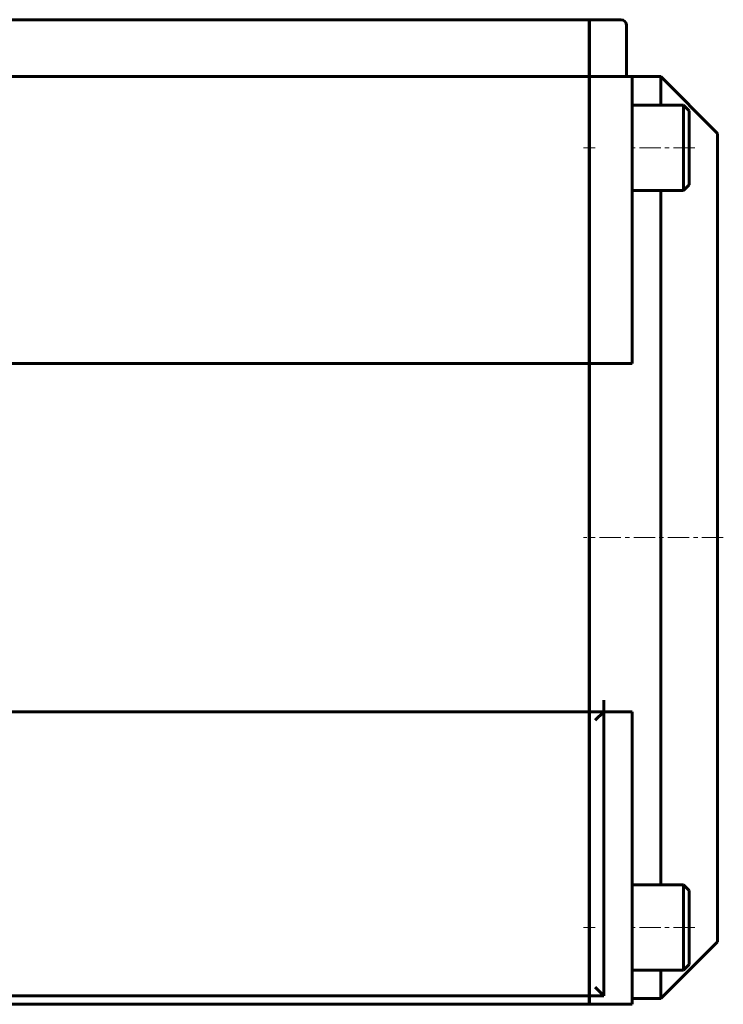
# Model space of a CAD drawing. Header units: millimetres. Extents: x -382 to 849, y -192 to 192.
# Tile 7 of 14: x 135 to 382, y -186 to 160. Entities that reach past the tile are written whole.
import ezdxf

# ---------------------------------------------------------------- set-up
doc = ezdxf.new("R2010")
doc.units = ezdxf.units.MM
doc.linetypes.add('K5LT_AXLED', pattern=[12, 7.5, -1.5, 1.5, -1.5])
doc.linetypes.add('K5LT_BASIC', pattern=[0])
doc.layers.add('Системный слой (1)', color=7, linetype='Continuous', true_color=0x6c6c6c)

# ---------------------------------------------------------------- blocks, each defined once
blk = doc.blocks.new('U6')
at = {"layer": 'Системный слой (1)', "color": 150, "linetype": 'K5LT_BASIC', "lineweight": 60, "true_color": 0x0080ff}
for p, q in [((360, 130), (360, 140)), ((360, -22), (360, 100)), ((360, -144), (360, -22)), ((360, -184), (360, -174))]:
    blk.add_line(p, q, dxfattribs=at)
blk = doc.blocks.new('U23')
at = {"layer": 'Системный слой (1)', "color": 150, "linetype": 'K5LT_BASIC', "lineweight": 60, "true_color": 0x0080ff}
for p, q in [((380, -22), (380, 120)), ((380, -164), (380, -22))]:
    blk.add_line(p, q, dxfattribs=at)

msp = doc.modelspace()

# ---------------------------------------------------------------- linework, layer by layer
at = {"layer": 'Системный слой (1)', "color": 150, "linetype": 'K5LT_BASIC', "lineweight": 60, "true_color": 0x0080ff}
for p, q in [((334.9, 160), (-334.9, 160)), ((334.9, 160), (334.9, 158)), ((346, 160), (335, 160)), ((335, 160), (335, 158)), ((334.9, 158), (334.9, 142)), ((335, 158), (335, 142)), ((348, 142), (348, 158)), ((334.9, 142), (334.9, 140)), ((335, 142), (335, 140)), ((348, 142), (348, 140)), ((334.9, 140), (-334.9, 140)), ((334.9, 140), (334.9, 138)), ((335, 140), (335, 138)), ((350, 140), (335, 140)), ((350, 140), (350, 138)), ((360, 140), (350, 140)), ((360, 140), (380, 120)), ((334.9, 138), (334.9, 39.19)), ((335, 138), (335, 39.19)), ((350, 39.19), (350, 138)), ((368, 130), (350, 130)), ((368, 130), (370, 128)), ((368, 100), (368, 130)), ((334.9, 125), (335, 125)), ((370, 102), (370, 128)), ((334.9, 105), (335, 105)), ((368, 100), (370, 102)), ((368, 100), (350, 100)), ((334.9, 94), (335, 94)), ((334.9, 39.19), (-334.9, 39.19)), ((334.9, -79.13), (334.9, 39.19)), ((335, -22), (335, 39.19)), ((350, 39.19), (335, 39.19)), ((335, -79.13), (335, -22)), ((334.9, -83.19), (334.9, -79.13)), ((335, -83.19), (335, -79.13)), ((340, -83.19), (340, -79.13)), ((334.9, -83.19), (-334.9, -83.19)), ((334.9, -83.19), (334.9, -86.19)), ((334.9, -86.19), (334.9, -180)), ((335, -83.19), (335, -86.19)), ((340, -83.19), (335, -83.19)), ((335, -86.19), (335, -180)), ((337, -86.19), (340, -83.19)), ((350, -83.19), (340, -83.19)), ((340, -183), (340, -83.19)), ((350, -184), (350, -83.19)), ((334.9, -138), (335, -138)), ((368, -144), (350, -144)), ((368, -144), (370, -146)), ((368, -174), (368, -144)), ((370, -172), (370, -146)), ((334.9, -149), (335, -149)), ((360, -184), (380, -164)), ((334.9, -169), (335, -169)), ((368, -174), (370, -172)), ((368, -174), (350, -174)), ((334.9, -183), (-334.9, -183)), ((334.9, -180), (334.9, -183)), ((334.9, -183), (334.9, -184)), ((335, -180), (335, -183)), ((335, -183), (335, -184)), ((340, -183), (335, -183)), ((340, -183), (337, -180)), ((-334.9, -186), (334.9, -186)), ((334.9, -186), (334.9, -184)), ((335, -186), (335, -184)), ((335, -186), (350, -186)), ((350, -184), (350, -186)), ((360, -184), (350, -184))]:
    msp.add_line(p, q, dxfattribs=at)
at = {"layer": 'Системный слой (1)', "color": 30, "linetype": 'K5LT_AXLED', "lineweight": 18, "true_color": 0xff8000}
for p, q in [((337, 115), (332.9, 115)), ((372, 115), (348, 115)), ((382, -22), (332.9, -22)), ((337, -159), (332.9, -159)), ((372, -159), (348, -159))]:
    msp.add_line(p, q, dxfattribs=at)
at = {"layer": 'Системный слой (1)', "color": 150, "linetype": 'K5LT_BASIC', "lineweight": 60, "true_color": 0x0080ff}
msp.add_arc((346, 158), 2, 0, 90, dxfattribs=at)

# ---------------------------------------------------------------- block references
at = {"layer": 'Системный слой (1)'}
for name in ['U6', 'U23']:
    msp.add_blockref(name, (0, 0), dxfattribs=at)

doc.saveas('drawing.dxf')
